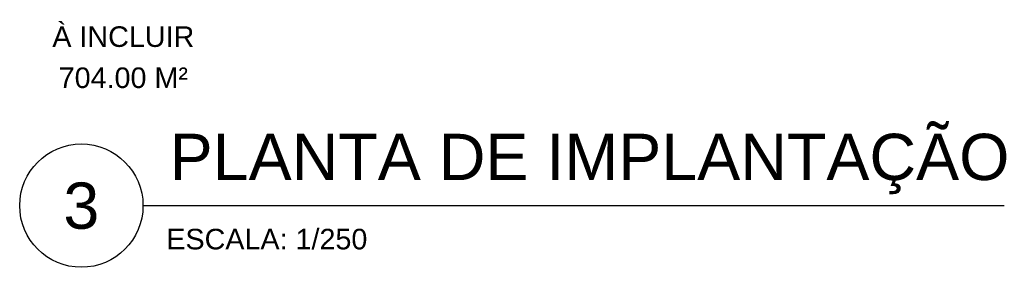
# Model space of a CAD drawing. Header units: millimetres. Extents: x -109 to 627, y -178 to 173.
# Tile 89 of 178: x 170.49 to 194.44, y -108.41 to -102.39. Entities that reach past the tile are written whole.
import ezdxf
from ezdxf.enums import TextEntityAlignment as Align

# ---------------------------------------------------------------- set-up
doc = ezdxf.new("R2010")
doc.units = ezdxf.units.MM
doc.styles.get("Standard").update_dxf_attribs({"font": 'arial.ttf'})

msp = doc.modelspace()

# ---------------------------------------------------------------- linework, layer by layer
at = {"color": 2}
msp.add_line((173.48726, -106.91274), (194.44428, -106.91274), dxfattribs=at)
msp.add_circle((171.98726, -106.91274), 1.5, dxfattribs=at)

# ---------------------------------------------------------------- texts
for s, p in [('À INCLUIR', (173.00826, -103.05309)), ('704.00 M²', (173.00826, -104.05309))]:
    msp.add_text(s, height=0.5, dxfattribs=at).set_placement(p, align=Align.CENTER)
at = {"color": 6}
msp.add_text('PLANTA DE IMPLANTAÇÃO', height=1.125, dxfattribs=at).set_placement((174.135, -106.29071))
msp.add_text('3', height=1.125, dxfattribs=at).set_placement((171.98726, -106.91274), align=Align.MIDDLE)
at = {"color": 2}
msp.add_text('ESCALA: 1/250', height=0.5, dxfattribs=at).set_placement((174.05475, -107.97686))

doc.saveas('drawing.dxf')
